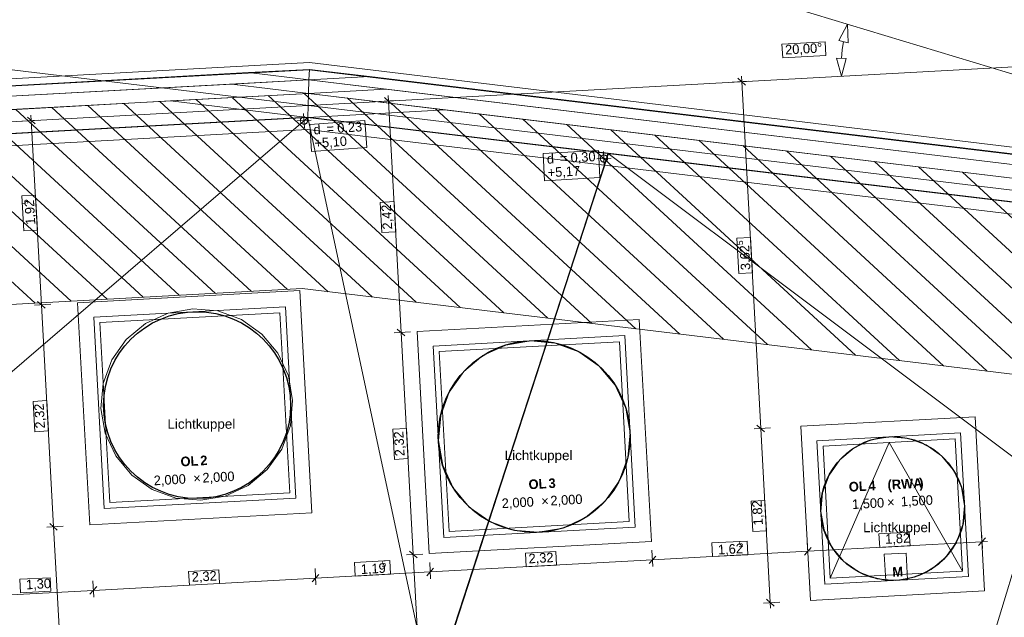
# Model space of a CAD drawing. Extents: x -181 to 1388, y 138 to 979.
# Tile 12 of 30: x 398 to 603, y 682 to 807. Entities that reach past the tile are written whole.
import ezdxf
from ezdxf.lldxf.tags import DXFTag

# ---------------------------------------------------------------- set-up
doc = ezdxf.new("R2010")
doc.units = 0
doc.layers.get('0').update_dxf_attribs({"lineweight": 25})
for name, color, linetype, lineweight, true_color in [('01 Dachaufsicht - Bemaßung', 9, 'Continuous', 18, 0x808080), ('01AFU Allgemein Bemaßung', 9, 'Continuous', 18, 0x808080), ('20 Attikaaufkantung', 9, 'Continuous', 18, 0x808080), ('20 Dach - Attikaabdeckung', 9, 'Continuous', 18, 0x808080), ('20 Dach - Gefälledämmung Höhen', 9, 'Continuous', 18, 0x808080), ('20 Dach Gefälledämmung', 9, 'Continuous', 18, 0x808080), ('20 Dach Stb-Decke', 9, 'Continuous', 18, 0x808080), ('20 Oberlich - Beschriftung', 9, 'Continuous', 18, 0x808080), ('20 Oberlichter', 9, 'Continuous', 18, 0x808080), ('80 Sicherheitsbereich Dachgeländer', 9, 'Continuous', 18, 0x808080)]:
    doc.layers.add(name, color=color, linetype=linetype, lineweight=lineweight, true_color=true_color)
for name, color, linetype, lineweight in [('02 Raster Gebäude', 7, 'Continuous', 18), ('X_Geometrie', 7, 'Continuous', 25), ('X_Text', 7, 'Continuous', 25)]:
    doc.layers.add(name, color=color, linetype=linetype, lineweight=lineweight)
doc.layers.add('X_Hilfslinien', color=7, linetype='Continuous', lineweight=25, true_color=0xc0c0c0, plot=False)
doc.styles.get("Standard").update_dxf_attribs({"font": 'arial.ttf'})
tags = doc.linetypes.add('fein_strichliert', pattern=[4, 1, -2, 1]).pattern_tags.tags
tags[8:9] = [DXFTag(74, 4), DXFTag(75, 0), DXFTag(340, '0'), DXFTag(46, 0.0), DXFTag(50, 0.0), DXFTag(44, 0.0), DXFTag(45, 0.0)]
tags[6:7] = [DXFTag(74, 4), DXFTag(75, 0), DXFTag(340, '0'), DXFTag(46, 0.0), DXFTag(50, 0.0), DXFTag(44, 0.0), DXFTag(45, 0.0)]
tags[4:5] = [DXFTag(74, 4), DXFTag(75, 0), DXFTag(340, '0'), DXFTag(46, 0.0), DXFTag(50, 0.0), DXFTag(44, 0.0), DXFTag(45, 0.0)]

# ---------------------------------------------------------------- blocks, each defined once
blk = doc.blocks.new('Referenz-A07F5VVIWF')
at = {"layer": '01 Dachaufsicht - Bemaßung', "color": 0, "linetype": 'Continuous', "ltscale": 0.037908}
for p, q in [((549.06, 793.32), (547.48, 794.73)), ((548.21, 795.15), (548.27, 794.03)), ((546.28, 793.92), (549.68, 794.1)), ((548.27, 794.03), (552.23, 721.67)), ((475.37, 789.29), (473.79, 790.7)), ((474.52, 791.12), (474.58, 789.99)), ((472.58, 789.88), (475.98, 790.07)), ((474.58, 789.99), (477.22, 741.7)), ((400.92, 785.21), (399.34, 786.63)), ((400.13, 785.92), (400.06, 787.04)), ((401.53, 786), (398.13, 785.81)), ((402.23, 747.49), (400.13, 785.92)), ((401, 770.38), (398.15, 770.23)), ((398.15, 770.23), (398.55, 762.87)), ((401.41, 763.03), (401, 770.38)), ((475.76, 769.01), (472.9, 768.85)), ((472.9, 768.85), (473.25, 762.53)), ((476.1, 762.68), (475.76, 769.01)), ((398.55, 762.87), (401.41, 763.03)), ((473.25, 762.53), (476.1, 762.68)), ((550.08, 761.53), (547.23, 761.37)), ((547.23, 761.37), (547.63, 754.02)), ((550.48, 754.17), (550.08, 761.53)), ((547.63, 754.02), (550.48, 754.17)), ((404.23, 747.6), (400.82, 747.41)), ((401.44, 748.19), (403.02, 746.78)), ((404.76, 701.16), (402.23, 747.49)), ((475.82, 741.62), (479.22, 741.8)), ((478.01, 740.99), (476.43, 742.4)), ((477.22, 741.7), (479.76, 695.36)), ((403.35, 727.48), (400.5, 727.33)), ((400.5, 727.33), (400.85, 721)), ((403.7, 721.16), (403.35, 727.48)), ((400.85, 721), (403.7, 721.16)), ((478.34, 721.69), (475.49, 721.54)), ((475.49, 721.54), (475.84, 715.21)), ((478.69, 715.37), (478.34, 721.69)), ((550.83, 721.59), (554.23, 721.78)), ((553.02, 720.96), (551.44, 722.38)), ((552.23, 721.67), (554.22, 685.33)), ((475.84, 715.21), (478.69, 715.37)), ((553.08, 706.66), (550.23, 706.51)), ((550.23, 706.51), (550.58, 700.18)), ((553.43, 700.34), (553.08, 706.66)), ((406.76, 701.26), (403.36, 701.08)), ((403.97, 701.86), (405.55, 700.45)), ((407.39, 653.18), (404.76, 701.16)), ((550.58, 700.18), (553.43, 700.34)), ((549.36, 698.19), (542.01, 697.78)), ((549.36, 698.19), (542.01, 697.78)), ((549.52, 695.33), (549.36, 698.19)), ((583.2, 700.04), (576.88, 699.69)), ((583.2, 700.04), (576.88, 699.69)), ((576.88, 699.69), (577.04, 696.84)), ((583.36, 697.18), (583.2, 700.04)), ((597.65, 697.24), (599.06, 698.82)), ((598.43, 696.63), (598.24, 700.03)), ((598.35, 698.03), (599.48, 698.1)), ((480.55, 694.66), (478.97, 696.07)), ((509.48, 696), (503.16, 695.66)), ((509.48, 696), (503.16, 695.66)), ((509.64, 693.15), (509.48, 696)), ((529.72, 692.87), (529.53, 696.27)), ((529.64, 694.27), (562.04, 696.05)), ((542.01, 697.78), (542.16, 694.93)), ((562.75, 696.84), (561.33, 695.26)), ((562.12, 694.64), (561.93, 698.04)), ((562.04, 696.05), (598.35, 698.03)), ((583.36, 697.18), (577.04, 696.84)), ((577.04, 696.84), (583.36, 697.18)), ((474.88, 694.11), (467.52, 693.71)), ((474.88, 694.11), (467.52, 693.71)), ((475.03, 691.26), (474.88, 694.11)), ((478.35, 695.29), (481.75, 695.47)), ((479.76, 695.36), (481.85, 657.22)), ((483.31, 691.74), (529.64, 694.27)), ((503.16, 695.66), (503.31, 692.8)), ((530.35, 695.06), (528.93, 693.48)), ((549.52, 695.33), (542.16, 694.93)), ((542.16, 694.93), (549.52, 695.33)), ((439.24, 692.16), (432.92, 691.81)), ((439.24, 692.16), (432.92, 691.81)), ((439.4, 689.31), (439.24, 692.16)), ((459.48, 689.03), (459.29, 692.43)), ((467.52, 693.71), (467.68, 690.85)), ((484.02, 692.53), (482.6, 690.95)), ((483.39, 690.33), (483.2, 693.73)), ((509.64, 693.15), (503.31, 692.8)), ((503.31, 692.8), (509.64, 693.15)), ((404.06, 690.54), (397.74, 690.2)), ((404.06, 690.54), (397.74, 690.2)), ((397.74, 690.2), (397.9, 687.35)), ((404.22, 687.69), (404.06, 690.54)), ((413.15, 686.49), (412.96, 689.89)), ((413.07, 687.89), (459.4, 690.43)), ((432.92, 691.81), (433.08, 688.96)), ((460.11, 691.22), (458.69, 689.64)), ((459.4, 690.43), (483.31, 691.74)), ((475.03, 691.26), (467.68, 690.85)), ((467.68, 690.85), (475.03, 691.26)), ((387.16, 686.48), (413.07, 687.89)), ((413.78, 688.68), (412.36, 687.1)), ((439.4, 689.31), (433.08, 688.96)), ((433.08, 688.96), (439.4, 689.31)), ((404.22, 687.69), (397.9, 687.35)), ((397.9, 687.35), (404.22, 687.69)), ((553.43, 686.03), (555.01, 684.62)), ((552.82, 685.25), (556.22, 685.43)), ((554.22, 685.33), (554.28, 684.2))]:
    blk.add_line(p, q, dxfattribs=at)
at = {"layer": '01AFU Allgemein Bemaßung', "color": 0, "linetype": 'Continuous', "ltscale": 0.052488}
for p, q in [((570.34, 806.03), (568.5, 802.63)), ((570.34, 806.03), (570.44, 802.16)), ((570.44, 802.16), (568.5, 802.63)), ((569.47, 802.4), (569.21, 800.65)), ((568.05, 798.9), (570.05, 798.89)), ((569.03, 795.16), (568.05, 798.9)), ((569.03, 795.16), (570.05, 798.89)), ((569.21, 800.65), (569.05, 798.89))]:
    blk.add_line(p, q, dxfattribs=at)
at = {"layer": '01AFU Allgemein Bemaßung', "color": 0, "linetype": 'Continuous', "ltscale": 0.037908}
for p, q in [((565.66, 802.32), (556.65, 801.83)), ((556.65, 801.83), (556.8, 798.98)), ((565.82, 799.47), (565.66, 802.32)), ((556.8, 798.98), (565.82, 799.47))]:
    blk.add_line(p, q, dxfattribs=at)
at = {"layer": '02 Raster Gebäude', "linetype": 'Continuous', "ltscale": 0.009448}
for p, q in [((1060.05, 657.55), (295.58, 889.33)), ((301.62, 807.89), (815.81, 745.97)), ((578.74, 605.83), (639.43, 805.98)), ((657.21, 799.99), (306.07, 780.77))]:
    blk.add_line(p, q, dxfattribs=at)
at = {"layer": '20 Attikaaufkantung', "color": 0, "linetype": 'Continuous', "ltscale": 0.009448}
for p, q in [((458.1, 796.6), (445.44, 795.91)), ((726.19, 764.31), (458.1, 796.6)), ((445.44, 795.91), (274.15, 786.53)), ((284.68, 777.1), (457.77, 786.57)), ((457.77, 786.57), (736.7, 752.98))]:
    blk.add_line(p, q, dxfattribs=at)
at = {"layer": '20 Attikaaufkantung', "color": 0, "linetype": 'Continuous', "ltscale": 0.037908}
for p, q in [((458.1, 796.6), (445.44, 795.91)), ((458.1, 796.6), (445.44, 795.91)), ((458.02, 794.4), (458.1, 796.6)), ((470.67, 795.09), (458.1, 796.6)), ((445.44, 795.91), (276.34, 786.66)), ((445.44, 795.91), (276.34, 786.66)), ((445.44, 795.91), (458.02, 794.4)), ((470.67, 795.09), (458.02, 794.4)), ((458.02, 794.4), (470.67, 795.09)), ((726.19, 764.31), (470.67, 795.09)), ((458.02, 794.4), (276.46, 784.46)), ((276.46, 784.46), (458.02, 794.4)), ((441.92, 793.51), (279.26, 784.61)), ((441.92, 793.51), (279.26, 784.61)), ((458.02, 794.4), (441.92, 793.51)), ((458.02, 794.4), (441.92, 793.51)), ((457.93, 791.59), (441.92, 793.51)), ((458.02, 794.4), (457.93, 791.59)), ((474.03, 792.47), (458.02, 794.4)), ((458.02, 794.4), (738.31, 760.64)), ((457.93, 791.59), (279.41, 781.82)), ((279.41, 781.82), (457.93, 791.59)), ((457.93, 791.59), (429.18, 790.01)), ((457.93, 791.59), (429.18, 790.01)), ((457.93, 791.59), (457.77, 786.57)), ((474.03, 792.47), (457.93, 791.59)), ((457.93, 791.59), (474.03, 792.47)), ((486.52, 788.14), (457.93, 791.59)), ((457.93, 791.59), (737.74, 757.89)), ((722.3, 762.57), (474.03, 792.47)), ((429.18, 790.01), (284.4, 782.09)), ((429.18, 790.01), (284.4, 782.09)), ((457.77, 786.57), (429.18, 790.01)), ((284.68, 777.1), (457.77, 786.57)), ((284.68, 777.1), (457.77, 786.57)), ((486.52, 788.14), (457.77, 786.57)), ((457.77, 786.57), (486.52, 788.14)), ((457.77, 786.57), (736.7, 752.98)), ((709.15, 761.33), (486.52, 788.14))]:
    blk.add_line(p, q, dxfattribs=at)
at = {"layer": '20 Dach - Attikaabdeckung', "color": 0, "linetype": 'Continuous', "ltscale": 0.018225}
for p, q in [((458.14, 798.03), (272.65, 787.88)), ((739.06, 764.2), (458.14, 798.03)), ((287.31, 774.74), (457.69, 784.06)), ((457.69, 784.06), (736.19, 750.52))]:
    blk.add_line(p, q, dxfattribs=at)
at = {"layer": '20 Dach - Attikaabdeckung', "color": 0, "linetype": 'Continuous', "ltscale": 0.004928}
for p, q in [((457.77, 786.57), (284.68, 777.1)), ((736.7, 752.98), (457.77, 786.57))]:
    blk.add_line(p, q, dxfattribs=at)
at = {"layer": '20 Dach - Gefälledämmung Höhen', "color": 0, "linetype": 'Continuous', "ltscale": 0.052488}
for p, q in [((456.38, 786.34), (456.33, 786.26)), ((456.44, 786.42), (456.38, 786.34)), ((456.52, 786.48), (456.44, 786.42)), ((456.59, 786.54), (456.52, 786.48)), ((456.68, 786.59), (456.59, 786.54)), ((456.77, 786.62), (456.68, 786.59)), ((456.87, 786.65), (456.77, 786.62)), ((456.97, 786.66), (456.87, 786.65)), ((457.06, 786.66), (456.97, 786.66)), ((457.16, 786.64), (457.06, 786.66)), ((457.25, 786.61), (457.16, 786.64)), ((457.34, 786.57), (457.25, 786.61)), ((457.43, 786.52), (457.34, 786.57)), ((457.5, 786.46), (457.43, 786.52)), ((457.57, 786.39), (457.5, 786.46)), ((457.63, 786.31), (457.57, 786.39)), ((456.26, 786.07), (456.25, 785.98)), ((456.25, 785.98), (456.25, 785.88)), ((456.25, 785.88), (456.26, 785.78)), ((456.29, 786.17), (456.26, 786.07)), ((456.26, 785.78), (456.28, 785.69)), ((456.28, 785.69), (456.31, 785.59)), ((456.33, 786.26), (456.29, 786.17)), ((456.31, 785.59), (456.36, 785.51)), ((456.36, 785.51), (456.42, 785.43)), ((456.42, 785.43), (456.49, 785.36)), ((456.49, 785.36), (456.56, 785.3)), ((456.56, 785.3), (456.65, 785.24)), ((456.65, 785.24), (456.74, 785.2)), ((456.74, 785.2), (456.83, 785.18)), ((456.83, 785.18), (456.93, 785.16)), ((456.93, 785.16), (457.03, 785.16)), ((457.03, 785.16), (457.12, 785.17)), ((457.12, 785.17), (457.22, 785.19)), ((457.22, 785.19), (457.31, 785.23)), ((457.31, 785.23), (457.4, 785.27)), ((457.4, 785.27), (457.48, 785.33)), ((457.48, 785.33), (457.55, 785.4)), ((457.55, 785.4), (457.61, 785.48)), ((457.61, 785.48), (457.66, 785.56)), ((457.68, 786.22), (457.63, 786.31)), ((457.66, 785.56), (457.7, 785.65)), ((457.71, 786.13), (457.68, 786.22)), ((457.7, 785.65), (457.73, 785.74)), ((457.73, 786.04), (457.71, 786.13)), ((457.74, 785.94), (457.73, 786.04)), ((457.73, 785.74), (457.74, 785.84)), ((457.74, 785.84), (457.74, 785.94)), ((518.79, 778.15), (518.78, 778.05)), ((518.82, 778.24), (518.79, 778.15)), ((518.86, 778.33), (518.82, 778.24)), ((518.91, 778.42), (518.86, 778.33)), ((518.97, 778.49), (518.91, 778.42)), ((519.05, 778.56), (518.97, 778.49)), ((519.13, 778.62), (519.05, 778.56)), ((519.21, 778.66), (519.13, 778.62)), ((519.3, 778.7), (519.21, 778.66)), ((519.4, 778.72), (519.3, 778.7)), ((519.5, 778.73), (519.4, 778.72)), ((519.59, 778.73), (519.5, 778.73)), ((519.69, 778.72), (519.59, 778.73)), ((519.79, 778.69), (519.69, 778.72)), ((519.87, 778.65), (519.79, 778.69)), ((519.96, 778.6), (519.87, 778.65)), ((520.03, 778.54), (519.96, 778.6)), ((520.1, 778.46), (520.03, 778.54)), ((520.16, 778.38), (520.1, 778.46)), ((520.21, 778.3), (520.16, 778.38)), ((520.24, 778.21), (520.21, 778.3)), ((520.27, 778.11), (520.24, 778.21)), ((518.78, 778.05), (518.78, 777.95)), ((518.78, 777.95), (518.79, 777.86)), ((518.79, 777.86), (518.81, 777.76)), ((518.81, 777.76), (518.85, 777.67)), ((518.85, 777.67), (518.89, 777.58)), ((518.89, 777.58), (518.95, 777.5)), ((518.95, 777.5), (519.02, 777.43)), ((519.02, 777.43), (519.09, 777.37)), ((519.09, 777.37), (519.18, 777.32)), ((519.18, 777.32), (519.27, 777.28)), ((519.27, 777.28), (519.36, 777.25)), ((519.36, 777.25), (519.46, 777.24)), ((519.46, 777.24), (519.56, 777.23)), ((519.56, 777.23), (519.65, 777.24)), ((519.65, 777.24), (519.75, 777.27)), ((519.75, 777.27), (519.84, 777.3)), ((519.84, 777.3), (519.93, 777.35)), ((519.93, 777.35), (520.01, 777.41)), ((520.01, 777.41), (520.08, 777.48)), ((520.08, 777.48), (520.14, 777.55)), ((520.14, 777.55), (520.19, 777.64)), ((520.19, 777.64), (520.23, 777.73)), ((520.23, 777.73), (520.26, 777.82)), ((520.26, 777.82), (520.27, 777.92)), ((520.28, 778.01), (520.27, 778.11)), ((520.27, 777.92), (520.28, 778.01))]:
    blk.add_line(p, q, dxfattribs=at)
at = {"layer": '20 Dach - Gefälledämmung Höhen', "color": 0, "linetype": 'Continuous', "ltscale": 0.009448}
for p, q in [((456.91, 787.41), (457.08, 784.41)), ((458.49, 785.99), (455.5, 785.83)), ((519.44, 779.48), (519.61, 776.49)), ((521.02, 778.07), (518.03, 777.9))]:
    blk.add_line(p, q, dxfattribs=at)
at = {"layer": '20 Dach - Gefälledämmung Höhen', "color": 0, "linetype": 'Continuous', "ltscale": 0.037908}
for p, q in [((469.68, 785.9), (458.17, 785.11)), ((458.17, 785.11), (458.56, 779.47)), ((470.07, 780.26), (469.68, 785.9)), ((458.56, 779.47), (470.07, 780.26)), ((518.36, 779.65), (506.84, 779.02)), ((506.84, 779.02), (507.15, 773.37)), ((518.67, 774), (518.36, 779.65)), ((507.15, 773.37), (518.67, 774))]:
    blk.add_line(p, q, dxfattribs=at)
at = {"layer": '20 Dach Gefälledämmung', "color": 0, "linetype": 'Continuous', "ltscale": 0.052488}
for p, q in [((304.64, 778.19), (457.77, 786.57)), ((457.77, 786.57), (520.42, 779.02)), ((520.42, 779.02), (483.64, 665.84)), ((734.76, 753.21), (520.42, 779.02))]:
    blk.add_line(p, q, dxfattribs=at)
at = {"layer": '20 Dach Gefälledämmung', "color": 0, "linetype": 'Continuous', "ltscale": 0.009448}
for p, q in [((457.77, 786.57), (306.92, 656.83)), ((483.64, 665.84), (457.77, 786.57)), ((659.32, 674.8), (520.42, 779.02))]:
    blk.add_line(p, q, dxfattribs=at)
at = {"layer": '20 Dach Stb-Decke', "color": 0, "linetype": 'Continuous', "ltscale": 0.2916}
for p, q in [((457.93, 791.59), (279.41, 781.82)), ((737.74, 757.89), (457.93, 791.59))]:
    blk.add_line(p, q, dxfattribs=at)
at = {"layer": '20 Dach Stb-Decke', "color": 0, "linetype": 'Continuous', "ltscale": 0.009448}
for p, q in [((428.68, 745.76), (423.94, 743.57)), ((433.82, 746.65), (428.68, 745.76)), ((439.02, 746.18), (433.82, 746.65)), ((443.92, 744.38), (439.02, 746.18)), ((423.94, 743.57), (419.93, 740.22)), ((448.19, 741.37), (443.92, 744.38)), ((451.53, 737.36), (448.19, 741.37)), ((419.93, 740.22), (416.92, 735.96)), ((504.19, 739.97), (499.05, 739.08)), ((509.39, 739.5), (504.19, 739.97)), ((514.29, 737.69), (509.39, 739.5)), ((453.72, 732.62), (451.53, 737.36)), ((499.05, 739.08), (494.31, 736.88)), ((518.56, 734.69), (514.29, 737.69)), ((416.92, 735.96), (415.12, 731.06)), ((494.31, 736.88), (490.3, 733.54)), ((490.3, 733.54), (487.29, 729.27)), ((521.9, 730.68), (518.56, 734.69)), ((415.12, 731.06), (414.65, 725.86)), ((454.61, 727.48), (453.72, 732.62)), ((487.29, 729.27), (485.49, 724.37)), ((524.09, 725.94), (521.9, 730.68)), ((454.14, 722.28), (454.61, 727.48)), ((414.65, 725.86), (415.54, 720.71)), ((524.98, 720.79), (524.09, 725.94)), ((485.49, 724.37), (485.02, 719.17)), ((415.54, 720.71), (417.73, 715.97)), ((452.34, 717.38), (454.14, 722.28)), ((524.51, 715.59), (524.98, 720.79)), ((485.02, 719.17), (485.91, 714.03)), ((575.28, 719.27), (571.73, 717.63)), ((579.14, 719.94), (575.28, 719.27)), ((583.04, 719.59), (579.14, 719.94)), ((586.72, 718.23), (583.04, 719.59)), ((449.33, 713.11), (452.34, 717.38)), ((571.73, 717.63), (568.72, 715.12)), ((589.92, 715.98), (586.72, 718.23)), ((417.73, 715.97), (421.07, 711.96)), ((522.71, 710.69), (524.51, 715.59)), ((568.72, 715.12), (566.47, 711.92)), ((592.42, 712.97), (589.92, 715.98)), ((445.32, 709.76), (449.33, 713.11)), ((485.91, 714.03), (488.1, 709.29)), ((594.07, 709.42), (592.42, 712.97)), ((421.07, 711.96), (425.34, 708.95)), ((519.7, 706.42), (522.71, 710.69)), ((566.47, 711.92), (565.11, 708.24)), ((425.34, 708.95), (430.24, 707.15)), ((440.58, 707.57), (445.32, 709.76)), ((488.1, 709.29), (491.44, 705.28)), ((594.74, 705.56), (594.07, 709.42)), ((430.24, 707.15), (435.44, 706.68)), ((435.44, 706.68), (440.58, 707.57)), ((515.69, 703.08), (519.7, 706.42)), ((565.11, 708.24), (564.76, 704.34)), ((491.44, 705.28), (495.71, 702.27)), ((564.76, 704.34), (565.43, 700.49)), ((594.38, 701.66), (594.74, 705.56)), ((495.71, 702.27), (500.61, 700.47)), ((510.95, 700.89), (515.69, 703.08)), ((500.61, 700.47), (505.81, 700)), ((505.81, 700), (510.95, 700.89)), ((565.43, 700.49), (567.07, 696.93)), ((593.03, 697.98), (594.38, 701.66)), ((567.07, 696.93), (569.58, 693.92)), ((590.78, 694.78), (593.03, 697.98)), ((587.77, 692.27), (590.78, 694.78)), ((569.58, 693.92), (572.78, 691.67)), ((584.21, 690.63), (587.77, 692.27)), ((572.78, 691.67), (576.46, 690.32)), ((576.46, 690.32), (580.36, 689.96)), ((580.36, 689.96), (584.21, 690.63))]:
    blk.add_line(p, q, dxfattribs=at)
at = {"layer": '20 Oberlich - Beschriftung', "color": 0, "linetype": 'Continuous', "ltscale": 0.037908}
for p, q in [((582.53, 695.68), (577.99, 695.43)), ((577.99, 695.43), (578.3, 689.85)), ((582.83, 690.1), (582.53, 695.68)), ((578.3, 689.85), (582.83, 690.1))]:
    blk.add_line(p, q, dxfattribs=at)
at = {"layer": '20 Oberlichter', "color": 0, "linetype": 'Continuous', "ltscale": 0.037908}
for p, q in [((409.79, 747.9), (456.12, 750.44)), ((456.12, 750.44), (458.65, 704.1)), ((412.32, 701.57), (409.79, 747.9)), ((414.42, 743.75), (451.96, 745.8)), ((451.96, 745.8), (454.02, 708.26)), ((416.48, 706.2), (414.42, 743.75)), ((480.56, 741.88), (526.9, 744.41)), ((526.9, 744.41), (529.43, 698.08)), ((483.1, 695.55), (480.56, 741.88)), ((485.2, 737.73), (522.74, 739.78)), ((522.74, 739.78), (524.8, 702.24)), ((487.25, 700.18), (485.2, 737.73)), ((560.58, 722.13), (596.93, 724.12)), ((596.93, 724.12), (598.91, 687.77)), ((562.57, 685.78), (560.58, 722.13)), ((565.21, 717.97), (592.77, 719.48)), ((592.77, 719.48), (594.28, 691.92)), ((566.72, 690.42), (565.21, 717.97)), ((454.02, 708.26), (416.48, 706.2)), ((458.65, 704.1), (412.32, 701.57)), ((524.8, 702.24), (487.25, 700.18)), ((529.43, 698.08), (483.1, 695.55)), ((594.28, 691.92), (566.72, 690.42)), ((598.91, 687.77), (562.57, 685.78))]:
    blk.add_line(p, q, dxfattribs=at)
at = {"layer": '20 Oberlichter', "color": 0, "linetype": 'Continuous', "ltscale": 0.004928}
for p, q in [((413.16, 744.88), (453.1, 747.07)), ((453.1, 747.07), (455.28, 707.13)), ((415.34, 704.94), (413.16, 744.88)), ((483.93, 738.86), (523.87, 741.04)), ((523.87, 741.04), (526.06, 701.1)), ((486.12, 698.92), (483.93, 738.86)), ((563.95, 719.11), (593.91, 720.75)), ((593.91, 720.75), (595.54, 690.79)), ((565.59, 689.15), (563.95, 719.11)), ((578.99, 718.73), (566.72, 690.42)), ((578.99, 718.73), (594.28, 691.92)), ((455.28, 707.13), (415.34, 704.94)), ((526.06, 701.1), (486.12, 698.92)), ((595.54, 690.79), (565.59, 689.15))]:
    blk.add_line(p, q, dxfattribs=at)
at = {"layer": '80 Sicherheitsbereich Dachgeländer', "color": 0, "linetype": 'Continuous', "ltscale": 0.052488}
for p, q in [((457.93, 791.59), (279.41, 781.82)), ((489.52, 746.89), (441.99, 790.71)), ((498.68, 745.79), (449.51, 791.13)), ((507.84, 744.68), (457.03, 791.54)), ((737.74, 757.89), (457.93, 791.59)), ((517, 743.58), (465.99, 790.62)), ((446.02, 750.27), (404.39, 788.66)), ((453.54, 750.68), (411.91, 789.07)), ((462.03, 750.2), (419.43, 789.48)), ((471.19, 749.1), (426.95, 789.89)), ((480.35, 747.99), (434.47, 790.3)), ((526.17, 742.47), (475.16, 789.51)), ((535.33, 741.37), (484.32, 788.41)), ((408.42, 748.22), (366.79, 786.6)), ((415.94, 748.63), (374.31, 787.01)), ((423.46, 749.04), (381.83, 787.42)), ((430.98, 749.45), (389.35, 787.83)), ((438.5, 749.86), (396.87, 788.24)), ((544.49, 740.27), (493.48, 787.3)), ((400.9, 747.8), (359.27, 786.19)), ((553.66, 739.16), (502.64, 786.2)), ((562.82, 738.06), (511.81, 785.1)), ((571.98, 736.96), (520.97, 783.99)), ((581.14, 735.85), (530.13, 782.89)), ((590.31, 734.75), (539.29, 781.79)), ((599.47, 733.65), (548.46, 780.68)), ((608.63, 732.54), (557.62, 779.58)), ((617.79, 731.44), (566.78, 778.48)), ((626.96, 730.34), (575.95, 777.37)), ((636.12, 729.23), (585.11, 776.27)), ((645.28, 728.13), (594.27, 775.17)), ((456.6, 750.85), (322.17, 743.5)), ((729.36, 718), (456.6, 750.85))]:
    blk.add_line(p, q, dxfattribs=at)
at = {"layer": '01 Dachaufsicht - Bemaßung', "color": 0, "linetype": 'ByBlock', "ltscale": 0.2916, "attachment_point": 1}
for s, insert, char_height, rotation in [('{\\fCentury Gothic;5}', (398.19, 768.44), 1.32, 93.1327), ('{\\fCentury Gothic;1,92}', (398.97, 764.12), 2, 93.1327), ('{\\fCentury Gothic;2,42}', (473.39, 763.13), 2, 93.1327), ('{\\fCentury Gothic;5}', (547.25, 759.88), 1.32, 93.1327), ('{\\fCentury Gothic;3,62}', (548.08, 754.66), 2, 93.1327), ('{\\fCentury Gothic;2,32}', (400.99, 721.61), 2, 93.1327), ('{\\fCentury Gothic;2,32}', (475.98, 715.82), 2, 93.1327), ('{\\fCentury Gothic;1,82}', (550.69, 701.41), 2, 93.1327), ('{\\fCentury Gothic;5}', (547.58, 698.15), 1.32, 3.1327), ('{\\fCentury Gothic;1,82}', (578.11, 699.58), 2, 3.1327), ('{\\fCentury Gothic;1,62}', (543.25, 697.37), 2, 3.1327), ('{\\fCentury Gothic;5}', (473.09, 694.07), 1.32, 3.1327), ('{\\fCentury Gothic;2,32}', (503.76, 695.51), 2, 3.1327), ('{\\fCentury Gothic;2,32}', (433.53, 691.67), 2, 3.1327), ('{\\fCentury Gothic;1,19}', (468.77, 693.29), 2, 3.1327), ('{\\fCentury Gothic;1,30}', (398.97, 690.09), 2, 3.1327)]:
    blk.add_mtext(s, dxfattribs=dict(at, insert=insert, char_height=char_height, rotation=rotation))
at = {"layer": '01AFU Allgemein Bemaßung', "color": 0, "linetype": 'ByBlock', "ltscale": 0.2916, "insert": (557.25, 801.68), "char_height": 2, "attachment_point": 1, "rotation": 3.1327}
blk.add_mtext('{\\fCentury Gothic;20,00°}', dxfattribs=at)
at = {"layer": '20 Dach - Gefälledämmung Höhen', "color": 0, "linetype": 'ByBlock', "ltscale": 0.2916, "char_height": 2, "attachment_point": 1}
for s, insert, rotation in [('{\\fCentury Gothic;d}', (458.9, 784.99), 3.9427), ('{\\fCentury Gothic;=}', (461.6, 785.17), 3.9427), ('{\\fCentury Gothic;0,23}', (463.85, 785.33), 3.9427), ('{\\fCentury Gothic;+5,10}', (459.11, 782.19), 3.9427), ('{\\fCentury Gothic;d}', (507.57, 778.89), 3.1307), ('{\\fCentury Gothic;=}', (510.27, 779.03), 3.1307), ('{\\fCentury Gothic;0,30}', (512.52, 779.16), 3.1307), ('{\\fCentury Gothic;+5,17}', (507.74, 776.07), 3.1307)]:
    blk.add_mtext(s, dxfattribs=dict(at, insert=insert, rotation=rotation))
at = {"layer": '20 Oberlich - Beschriftung', "color": 0, "linetype": 'ByBlock', "ltscale": 0.2916, "attachment_point": 1, "rotation": 3.1327}
for s, insert, char_height in [('{\\fCentury Gothic|b1|i0;OL}', (431.19, 715.74), 2), ('{\\fCentury Gothic|b1|i0;2}', (435.3, 715.97), 2), ('{\\fCentury Gothic;2,000}', (435.75, 712.36), 2), ('{\\fCentury Gothic;2,000}', (425.6, 711.8), 2), ('{\\fCentury Gothic;×}', (433.84, 712.25), 2), ('{\\fCentury Gothic|b1|i0;OL}', (503.76, 710.98), 2), ('{\\fCentury Gothic|b1|i0;3}', (507.91, 711.21), 2), ('{\\fCentury Gothic|b1|i0;OL}', (570.54, 710.47), 2), ('{\\fCentury Gothic|b1|i0;4}', (574.61, 710.69), 2), ('{\\fCentury Gothic|b1|i0;(RWA}', (578.61, 710.91), 1.9975), ('{\\fCentury Gothic|b1|i0;)}', (585.21, 711.27), 2), ('{\\fCentury Gothic;2,000}', (498.16, 707.04), 2), ('{\\fCentury Gothic;×}', (506.4, 707.49), 2), ('{\\fCentury Gothic;2,000}', (508.31, 707.59), 2), ('{\\fCentury Gothic;1,500}', (571.21, 706.85), 2), ('{\\fCentury Gothic;×}', (578.52, 707.25), 2), ('{\\fCentury Gothic;1,500}', (581.37, 707.41), 2), ('{\\fCentury Gothic|b1|i0;M}', (579.61, 692.71), 2)]:
    blk.add_mtext(s, dxfattribs=dict(at, insert=insert, char_height=char_height))
blk = doc.blocks.new('Kreis-A07F5VW6WF')
at = {"color": 0, "linetype": 'ByBlock', "lineweight": -2, "ltscale": 0.25}
blk.add_circle((504.99, 719.99), 20, dxfattribs=at)
blk = doc.blocks.new('Polygon-A07F5VW8WF')
at = {"color": 0, "linetype": 'ByBlock', "lineweight": -2, "ltscale": 0.25}
for p, q in [((274.15, 786.53), (458.08, 796.6)), ((458.08, 796.6), (738.74, 762.8))]:
    blk.add_line(p, q, dxfattribs=at)
blk = doc.blocks.new('Kreis-A07F5VWMWF')
at = {"color": 0, "linetype": 'ByBlock', "lineweight": -2, "ltscale": 0.25}
blk.add_circle((434.69, 726.53), 19.5, dxfattribs=at)
blk = doc.blocks.new('Kreis-A07F5VX2WF')
at = {"color": 0, "linetype": 'ByBlock', "lineweight": -2, "ltscale": 0.25}
blk.add_circle((579.73, 704.96), 15, dxfattribs=at)
blk = doc.blocks.new('Polygon-A07F5VX6WF')
at = {"color": 0, "linetype": 'ByBlock', "lineweight": -2, "ltscale": 1.3}
for p, q in [((284.68, 777.1), (457.76, 786.57)), ((457.76, 786.57), (736.68, 752.98))]:
    blk.add_line(p, q, dxfattribs=at)
blk = doc.blocks.new('Polygon-A07F5VY0WF')
at = {"color": 0, "linetype": 'ByBlock', "lineweight": -2, "ltscale": 0.25}
for p, q in [((457.74, 786.57), (284.68, 777.09)), ((520.42, 779.02), (457.74, 786.57)), ((520.1, 778.01), (520.42, 779.02)), ((483.65, 665.84), (520.1, 778.01))]:
    blk.add_line(p, q, dxfattribs=at)
blk = doc.blocks.new('Polygon-A07F5VY4WF')
at = {"color": 0, "linetype": 'ByBlock', "lineweight": -2, "ltscale": 0.25}
for p, q in [((520.42, 779.02), (483.65, 665.84)), ((736.68, 752.98), (520.42, 779.02))]:
    blk.add_line(p, q, dxfattribs=at)

msp = doc.modelspace()

# ---------------------------------------------------------------- block references
at = {"color": 8, "lineweight": 25, "ltscale": 12.5, "true_color": 0x808080}
msp.add_blockref('Referenz-A07F5VVIWF', (0, 0), dxfattribs=at)
at = {"layer": 'X_Geometrie', "ltscale": 0.25}
for name in ['Kreis-A07F5VWMWF', 'Kreis-A07F5VW6WF', 'Kreis-A07F5VX2WF']:
    msp.add_blockref(name, (0, 0), dxfattribs=at)
at = {"layer": 'X_Hilfslinien', "ltscale": 0.25}
for name in ['Polygon-A07F5VW8WF', 'Polygon-A07F5VY0WF', 'Polygon-A07F5VY4WF']:
    msp.add_blockref(name, (0, 0), dxfattribs=at)
at = {"layer": 'X_Hilfslinien', "linetype": 'fein_strichliert', "lineweight": 13, "ltscale": 1.3}
msp.add_blockref('Polygon-A07F5VX6WF', (0, 0), dxfattribs=at)

# ---------------------------------------------------------------- texts
at = {"layer": 'X_Text', "ltscale": 0.25, "char_height": 2, "attachment_point": 1}
for insert in [(428.52, 723.61), (498.83, 717.06), (573.57, 702.03)]:
    msp.add_mtext('{\\fArial;Lichtkuppel}', dxfattribs=dict(at, insert=insert))

doc.saveas('drawing.dxf')
